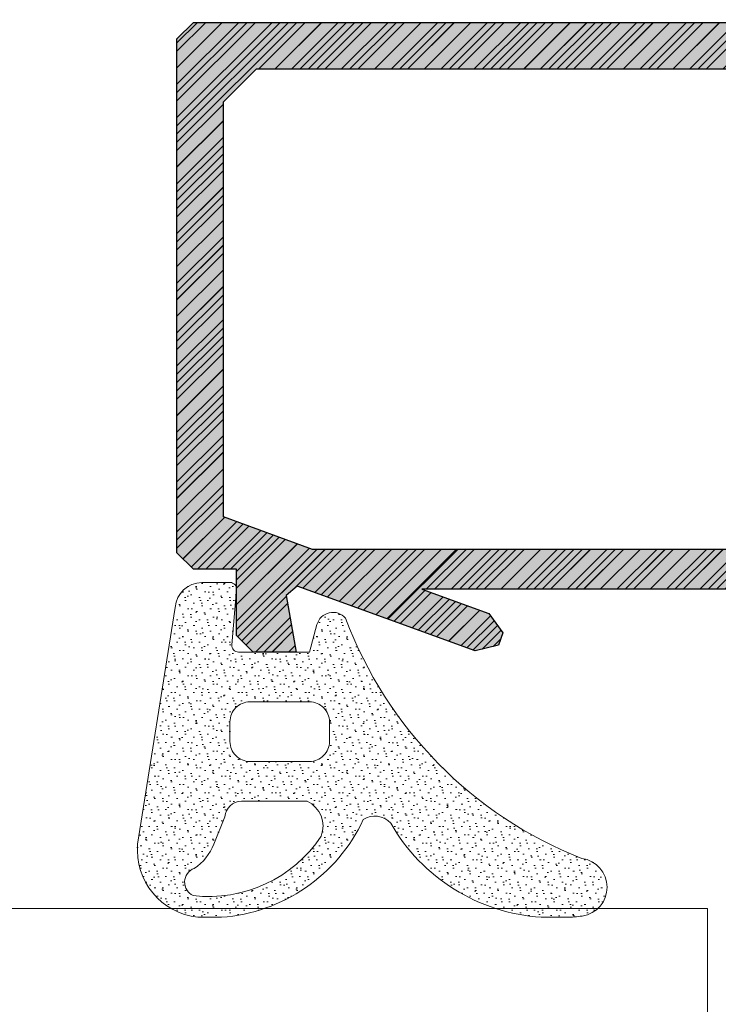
# Model space of a CAD drawing. Header units: inches. Extents: x 34737 to 291769, y 4926 to 74566.
# Tile 126 of 256: x 253806 to 253822, y 31131 to 31153. Entities that reach past the tile are written whole.
import ezdxf
from ezdxf import colors
from ezdxf.entities.mleader import LeaderData, LeaderLine
from ezdxf.math import Vec2, Vec3

# ---------------------------------------------------------------- set-up
doc = ezdxf.new("R2010")
doc.units = ezdxf.units.IN
doc.header["$LTSCALE"] = 300
doc.linetypes.add('ACAD_ISO02W100', pattern=[15, 12, -3])
for name, color, linetype, lineweight in [('!_A_03_ČIARKOVANÁ', 41, 'ACAD_ISO02W100', 13), ('_MB_kreskowanie_profile_0.09', 7, 'Continuous', 9), ('_MB_kreskowanie_profile_0.09 @ 1', 7, 'Continuous', 9), ('_MB_kreskowanie_profile_0.09 @ 1.5', 7, 'Continuous', 9), ('_MB_kreskowanie_profile_0.09 @ 10', 7, 'Continuous', 9), ('_MB_kreskowanie_profile_0.09 @ 100', 7, 'Continuous', 9), ('_MB_kreskowanie_profile_0.09 @ 2', 7, 'Continuous', 9), ('_MB_kreskowanie_profile_0.09 @ 2.5', 7, 'Continuous', 9), ('_MB_kreskowanie_profile_0.09 @ 20', 7, 'Continuous', 9), ('_MB_kreskowanie_profile_0.09 @ 25', 7, 'Continuous', 9), ('_MB_kreskowanie_profile_0.09 @ 4', 7, 'Continuous', 9), ('_MB_kreskowanie_profile_0.09 @ 5', 7, 'Continuous', 9), ('_MB_kreskowanie_profile_0.09 @ 50', 7, 'Continuous', 9), ('_MB_kreskowanie_profile_0.09 @ 8', 7, 'Continuous', 9), ('_MB_kreskowanie_uszczelki_0.09', 252, 'Continuous', 9), ('_MB_kreskowanie_uszczelki_0.09 @ 1', 252, 'Continuous', 9), ('_MB_kreskowanie_uszczelki_0.09 @ 1.5', 252, 'Continuous', 9), ('_MB_kreskowanie_uszczelki_0.09 @ 10', 252, 'Continuous', 9), ('_MB_kreskowanie_uszczelki_0.09 @ 100', 252, 'Continuous', 9), ('_MB_kreskowanie_uszczelki_0.09 @ 2', 252, 'Continuous', 9), ('_MB_kreskowanie_uszczelki_0.09 @ 2.5', 252, 'Continuous', 9), ('_MB_kreskowanie_uszczelki_0.09 @ 20', 252, 'Continuous', 9), ('_MB_kreskowanie_uszczelki_0.09 @ 25', 252, 'Continuous', 9), ('_MB_kreskowanie_uszczelki_0.09 @ 4', 252, 'Continuous', 9), ('_MB_kreskowanie_uszczelki_0.09 @ 5', 252, 'Continuous', 9), ('_MB_kreskowanie_uszczelki_0.09 @ 50', 252, 'Continuous', 9), ('_MB_kreskowanie_uszczelki_0.09 @ 8', 252, 'Continuous', 9), ('_MB_profile_0.25', 7, 'Continuous', 25), ('_MB_solid', 7, 'Continuous', 0), ('_MB_szklo_0.15', 142, 'Continuous', 15), ('_MB_uszczelki_0.15', 140, 'Continuous', 15)]:
    doc.layers.add(name, color=color, linetype=linetype, lineweight=lineweight)
doc.layers.add('_MB_pomocnicze_niedrukowane', color=220, linetype='Continuous', lineweight=0, plot=False)
doc.styles.add('_MB_Calibri_Light_2.5', font='calibril.ttf', dxfattribs={"height": 2.5})
pattern_1 = [(315, (0, 0), (0.505139, 0.16838), [0, -0.47625])]
pattern_2 = [(315, (0, 0), (2.5257, 0.8419), [0, -2.38125])]
pattern_3 = [(315, (0, 0), (1.26285, 0.42095), [0, -1.190625])]
pattern_4 = [(315, (0, 0), (5.0514, 1.6838), [0, -4.7625])]
pattern_5 = [(315, (0, 0), (12.6285, 4.2095), [0, -11.9062])]
pattern_6 = [(315, (0, 0), (25.257, 8.42), [0, -23.812])]
pattern_7 = [(315, (0, 0), (1.01028, 0.33676), [0, -0.9525])]
pattern_8 = [(315, (0, 0), (2.02056, 0.67352), [0, -1.905])]
pattern_9 = [(315, (0, 0), (6.3142, 2.1047), [0, -5.9531])]
pattern_10 = [(315, (0, 0), (0.3788546, 0.126285), [0, -0.3571875])]
pattern_11 = [(315, (0, 0), (0.631424, 0.210475), [0, -0.595312])]

# ---------------------------------------------------------------- blocks, each defined once
blk = doc.blocks.new('*U2274')
at = {"layer": '_MB_kreskowanie_uszczelki_0.09 @ 1'}
h = blk.add_hatch(dxfattribs=at)
h.set_pattern_fill('DOTS', color=256, scale=0.15, angle=315, style=0)
h.paths.add_polyline_path([(3.648, 1.351, 0.395486), (2.85, 2.1), (2, 2.1, 0.440011), (1.801, 1.883), (1.946, 0.217, -0.440011), (1.747, 0), (-0.4, 0), (-0.622, 0.829, 0.603504), (-1.485, 1.025, -0.212642), (-8.609, -6.226, 0.868673), (-8.622, -7.963, 0.028616), (-8.151, -8), (-7.387, -8, 0.250807), (-2.846, -5.163, -0.380275), (-2.018, -5.055, 0.271533), (2.257, -8), (2.969, -8, 0.407657), (4.786, -5.792)])
h.paths.add_polyline_path([(1.4, -3.3), (-0.4, -3.3, -0.414214), (-1, -2.7), (-1, -2.1, -0.414214), (-0.4, -1.5), (1.4, -1.5, -0.414214), (2, -2.1), (2, -2.7, -0.414214)], flags=16)
h.paths.add_polyline_path([(2.152, -4.968), (2.49, -5.791, 0.161261), (3.076, -6.525, -0.66952), (3.109, -7.347, -0.282507), (-0.75, -5.551, -0.391889), (-0.329, -4.5), (1.653, -4.5, -0.395486)], flags=16)
at = {"layer": '_MB_kreskowanie_uszczelki_0.09 @ 1.5'}
h = blk.add_hatch(dxfattribs=at)
h.set_pattern_fill('DOTS', color=256, scale=0.15, angle=315, style=0)
h.set_pattern_definition(pattern_10)
h.paths.add_polyline_path([(3.648, 1.351, 0.395486), (2.85, 2.1), (2, 2.1, 0.440011), (1.801, 1.883), (1.946, 0.217, -0.440011), (1.747, 0), (-0.4, 0), (-0.622, 0.829, 0.603504), (-1.485, 1.025, -0.212642), (-8.609, -6.226, 0.868673), (-8.622, -7.963, 0.028616), (-8.151, -8), (-7.387, -8, 0.250807), (-2.846, -5.163, -0.380275), (-2.018, -5.055, 0.271533), (2.257, -8), (2.969, -8, 0.407657), (4.786, -5.792)])
h.paths.add_polyline_path([(1.4, -3.3), (-0.4, -3.3, -0.414214), (-1, -2.7), (-1, -2.1, -0.414214), (-0.4, -1.5), (1.4, -1.5, -0.414214), (2, -2.1), (2, -2.7, -0.414214)], flags=16)
h.paths.add_polyline_path([(2.152, -4.968), (2.49, -5.791, 0.161261), (3.076, -6.525, -0.66952), (3.109, -7.347, -0.282507), (-0.75, -5.551, -0.391889), (-0.329, -4.5), (1.653, -4.5, -0.395486)], flags=16)
at = {"layer": '_MB_kreskowanie_uszczelki_0.09 @ 10'}
h = blk.add_hatch(dxfattribs=at)
h.set_pattern_fill('DOTS', color=256, scale=0.15, angle=315, style=0)
h.set_pattern_definition(pattern_2)
h.paths.add_polyline_path([(3.648, 1.351, 0.395486), (2.85, 2.1), (2, 2.1, 0.440011), (1.801, 1.883), (1.946, 0.217, -0.440011), (1.747, 0), (-0.4, 0), (-0.622, 0.829, 0.603504), (-1.485, 1.025, -0.212642), (-8.609, -6.226, 0.868673), (-8.622, -7.963, 0.028616), (-8.151, -8), (-7.387, -8, 0.250807), (-2.846, -5.163, -0.380275), (-2.018, -5.055, 0.271533), (2.257, -8), (2.969, -8, 0.407657), (4.786, -5.792)])
h.paths.add_polyline_path([(1.4, -3.3), (-0.4, -3.3, -0.414214), (-1, -2.7), (-1, -2.1, -0.414214), (-0.4, -1.5), (1.4, -1.5, -0.414214), (2, -2.1), (2, -2.7, -0.414214)], flags=16)
h.paths.add_polyline_path([(2.152, -4.968), (2.49, -5.791, 0.161261), (3.076, -6.525, -0.66952), (3.109, -7.347, -0.282507), (-0.75, -5.551, -0.391889), (-0.329, -4.5), (1.653, -4.5, -0.395486)], flags=16)
at = {"layer": '_MB_kreskowanie_uszczelki_0.09 @ 100'}
h = blk.add_hatch(dxfattribs=at)
h.set_pattern_fill('DOTS', color=256, scale=0.15, angle=315, style=0)
h.set_pattern_definition(pattern_6)
h.paths.add_polyline_path([(3.648, 1.351, 0.395486), (2.85, 2.1), (2, 2.1, 0.440011), (1.801, 1.883), (1.946, 0.217, -0.440011), (1.747, 0), (-0.4, 0), (-0.622, 0.829, 0.603504), (-1.485, 1.025, -0.212642), (-8.609, -6.226, 0.868673), (-8.622, -7.963, 0.028616), (-8.151, -8), (-7.387, -8, 0.250807), (-2.846, -5.163, -0.380275), (-2.018, -5.055, 0.271533), (2.257, -8), (2.969, -8, 0.407657), (4.786, -5.792)])
h.paths.add_polyline_path([(1.4, -3.3), (-0.4, -3.3, -0.414214), (-1, -2.7), (-1, -2.1, -0.414214), (-0.4, -1.5), (1.4, -1.5, -0.414214), (2, -2.1), (2, -2.7, -0.414214)], flags=16)
h.paths.add_polyline_path([(2.152, -4.968), (2.49, -5.791, 0.161261), (3.076, -6.525, -0.66952), (3.109, -7.347, -0.282507), (-0.75, -5.551, -0.391889), (-0.329, -4.5), (1.653, -4.5, -0.395486)], flags=16)
at = {"layer": '_MB_kreskowanie_uszczelki_0.09 @ 2'}
h = blk.add_hatch(dxfattribs=at)
h.set_pattern_fill('DOTS', color=256, scale=0.15, angle=315, style=0)
h.set_pattern_definition(pattern_1)
h.paths.add_polyline_path([(3.648, 1.351, 0.395486), (2.85, 2.1), (2, 2.1, 0.440011), (1.801, 1.883), (1.946, 0.217, -0.440011), (1.747, 0), (-0.4, 0), (-0.622, 0.829, 0.603504), (-1.485, 1.025, -0.212642), (-8.609, -6.226, 0.868673), (-8.622, -7.963, 0.028616), (-8.151, -8), (-7.387, -8, 0.250807), (-2.846, -5.163, -0.380275), (-2.018, -5.055, 0.271533), (2.257, -8), (2.969, -8, 0.407657), (4.786, -5.792)])
h.paths.add_polyline_path([(1.4, -3.3), (-0.4, -3.3, -0.414214), (-1, -2.7), (-1, -2.1, -0.414214), (-0.4, -1.5), (1.4, -1.5, -0.414214), (2, -2.1), (2, -2.7, -0.414214)], flags=16)
h.paths.add_polyline_path([(2.152, -4.968), (2.49, -5.791, 0.161261), (3.076, -6.525, -0.66952), (3.109, -7.347, -0.282507), (-0.75, -5.551, -0.391889), (-0.329, -4.5), (1.653, -4.5, -0.395486)], flags=16)
at = {"layer": '_MB_kreskowanie_uszczelki_0.09 @ 2.5'}
h = blk.add_hatch(dxfattribs=at)
h.set_pattern_fill('DOTS', color=256, scale=0.15, angle=315, style=0)
h.set_pattern_definition(pattern_11)
h.paths.add_polyline_path([(3.648, 1.351, 0.395486), (2.85, 2.1), (2, 2.1, 0.440011), (1.801, 1.883), (1.946, 0.217, -0.440011), (1.747, 0), (-0.4, 0), (-0.622, 0.829, 0.603504), (-1.485, 1.025, -0.212642), (-8.609, -6.226, 0.868673), (-8.622, -7.963, 0.028616), (-8.151, -8), (-7.387, -8, 0.250807), (-2.846, -5.163, -0.380275), (-2.018, -5.055, 0.271533), (2.257, -8), (2.969, -8, 0.407657), (4.786, -5.792)])
h.paths.add_polyline_path([(1.4, -3.3), (-0.4, -3.3, -0.414214), (-1, -2.7), (-1, -2.1, -0.414214), (-0.4, -1.5), (1.4, -1.5, -0.414214), (2, -2.1), (2, -2.7, -0.414214)], flags=16)
h.paths.add_polyline_path([(2.152, -4.968), (2.49, -5.791, 0.161261), (3.076, -6.525, -0.66952), (3.109, -7.347, -0.282507), (-0.75, -5.551, -0.391889), (-0.329, -4.5), (1.653, -4.5, -0.395486)], flags=16)
at = {"layer": '_MB_kreskowanie_uszczelki_0.09 @ 20'}
h = blk.add_hatch(dxfattribs=at)
h.set_pattern_fill('DOTS', color=256, scale=0.15, angle=315, style=0)
h.set_pattern_definition(pattern_4)
h.paths.add_polyline_path([(3.648, 1.351, 0.395486), (2.85, 2.1), (2, 2.1, 0.440011), (1.801, 1.883), (1.946, 0.217, -0.440011), (1.747, 0), (-0.4, 0), (-0.622, 0.829, 0.603504), (-1.485, 1.025, -0.212642), (-8.609, -6.226, 0.868673), (-8.622, -7.963, 0.028616), (-8.151, -8), (-7.387, -8, 0.250807), (-2.846, -5.163, -0.380275), (-2.018, -5.055, 0.271533), (2.257, -8), (2.969, -8, 0.407657), (4.786, -5.792)])
h.paths.add_polyline_path([(1.4, -3.3), (-0.4, -3.3, -0.414214), (-1, -2.7), (-1, -2.1, -0.414214), (-0.4, -1.5), (1.4, -1.5, -0.414214), (2, -2.1), (2, -2.7, -0.414214)], flags=16)
h.paths.add_polyline_path([(2.152, -4.968), (2.49, -5.791, 0.161261), (3.076, -6.525, -0.66952), (3.109, -7.347, -0.282507), (-0.75, -5.551, -0.391889), (-0.329, -4.5), (1.653, -4.5, -0.395486)], flags=16)
at = {"layer": '_MB_kreskowanie_uszczelki_0.09 @ 25'}
h = blk.add_hatch(dxfattribs=at)
h.set_pattern_fill('DOTS', color=256, scale=0.15, angle=315, style=0)
h.set_pattern_definition(pattern_9)
h.paths.add_polyline_path([(3.648, 1.351, 0.395486), (2.85, 2.1), (2, 2.1, 0.440011), (1.801, 1.883), (1.946, 0.217, -0.440011), (1.747, 0), (-0.4, 0), (-0.622, 0.829, 0.603504), (-1.485, 1.025, -0.212642), (-8.609, -6.226, 0.868673), (-8.622, -7.963, 0.028616), (-8.151, -8), (-7.387, -8, 0.250807), (-2.846, -5.163, -0.380275), (-2.018, -5.055, 0.271533), (2.257, -8), (2.969, -8, 0.407657), (4.786, -5.792)])
h.paths.add_polyline_path([(1.4, -3.3), (-0.4, -3.3, -0.414214), (-1, -2.7), (-1, -2.1, -0.414214), (-0.4, -1.5), (1.4, -1.5, -0.414214), (2, -2.1), (2, -2.7, -0.414214)], flags=16)
h.paths.add_polyline_path([(2.152, -4.968), (2.49, -5.791, 0.161261), (3.076, -6.525, -0.66952), (3.109, -7.347, -0.282507), (-0.75, -5.551, -0.391889), (-0.329, -4.5), (1.653, -4.5, -0.395486)], flags=16)
at = {"layer": '_MB_kreskowanie_uszczelki_0.09 @ 4'}
h = blk.add_hatch(dxfattribs=at)
h.set_pattern_fill('DOTS', color=256, scale=0.15, angle=315, style=0)
h.set_pattern_definition(pattern_7)
h.paths.add_polyline_path([(3.648, 1.351, 0.395486), (2.85, 2.1), (2, 2.1, 0.440011), (1.801, 1.883), (1.946, 0.217, -0.440011), (1.747, 0), (-0.4, 0), (-0.622, 0.829, 0.603504), (-1.485, 1.025, -0.212642), (-8.609, -6.226, 0.868673), (-8.622, -7.963, 0.028616), (-8.151, -8), (-7.387, -8, 0.250807), (-2.846, -5.163, -0.380275), (-2.018, -5.055, 0.271533), (2.257, -8), (2.969, -8, 0.407657), (4.786, -5.792)])
h.paths.add_polyline_path([(1.4, -3.3), (-0.4, -3.3, -0.414214), (-1, -2.7), (-1, -2.1, -0.414214), (-0.4, -1.5), (1.4, -1.5, -0.414214), (2, -2.1), (2, -2.7, -0.414214)], flags=16)
h.paths.add_polyline_path([(2.152, -4.968), (2.49, -5.791, 0.161261), (3.076, -6.525, -0.66952), (3.109, -7.347, -0.282507), (-0.75, -5.551, -0.391889), (-0.329, -4.5), (1.653, -4.5, -0.395486)], flags=16)
at = {"layer": '_MB_kreskowanie_uszczelki_0.09 @ 5'}
h = blk.add_hatch(dxfattribs=at)
h.set_pattern_fill('DOTS', color=256, scale=0.15, angle=315, style=0)
h.set_pattern_definition(pattern_3)
h.paths.add_polyline_path([(3.648, 1.351, 0.395486), (2.85, 2.1), (2, 2.1, 0.440011), (1.801, 1.883), (1.946, 0.217, -0.440011), (1.747, 0), (-0.4, 0), (-0.622, 0.829, 0.603504), (-1.485, 1.025, -0.212642), (-8.609, -6.226, 0.868673), (-8.622, -7.963, 0.028616), (-8.151, -8), (-7.387, -8, 0.250807), (-2.846, -5.163, -0.380275), (-2.018, -5.055, 0.271533), (2.257, -8), (2.969, -8, 0.407657), (4.786, -5.792)])
h.paths.add_polyline_path([(1.4, -3.3), (-0.4, -3.3, -0.414214), (-1, -2.7), (-1, -2.1, -0.414214), (-0.4, -1.5), (1.4, -1.5, -0.414214), (2, -2.1), (2, -2.7, -0.414214)], flags=16)
h.paths.add_polyline_path([(2.152, -4.968), (2.49, -5.791, 0.161261), (3.076, -6.525, -0.66952), (3.109, -7.347, -0.282507), (-0.75, -5.551, -0.391889), (-0.329, -4.5), (1.653, -4.5, -0.395486)], flags=16)
at = {"layer": '_MB_kreskowanie_uszczelki_0.09 @ 50'}
h = blk.add_hatch(dxfattribs=at)
h.set_pattern_fill('DOTS', color=256, scale=0.15, angle=315, style=0)
h.set_pattern_definition(pattern_5)
h.paths.add_polyline_path([(3.648, 1.351, 0.395486), (2.85, 2.1), (2, 2.1, 0.440011), (1.801, 1.883), (1.946, 0.217, -0.440011), (1.747, 0), (-0.4, 0), (-0.622, 0.829, 0.603504), (-1.485, 1.025, -0.212642), (-8.609, -6.226, 0.868673), (-8.622, -7.963, 0.028616), (-8.151, -8), (-7.387, -8, 0.250807), (-2.846, -5.163, -0.380275), (-2.018, -5.055, 0.271533), (2.257, -8), (2.969, -8, 0.407657), (4.786, -5.792)])
h.paths.add_polyline_path([(1.4, -3.3), (-0.4, -3.3, -0.414214), (-1, -2.7), (-1, -2.1, -0.414214), (-0.4, -1.5), (1.4, -1.5, -0.414214), (2, -2.1), (2, -2.7, -0.414214)], flags=16)
h.paths.add_polyline_path([(2.152, -4.968), (2.49, -5.791, 0.161261), (3.076, -6.525, -0.66952), (3.109, -7.347, -0.282507), (-0.75, -5.551, -0.391889), (-0.329, -4.5), (1.653, -4.5, -0.395486)], flags=16)
at = {"layer": '_MB_kreskowanie_uszczelki_0.09 @ 8'}
h = blk.add_hatch(dxfattribs=at)
h.set_pattern_fill('DOTS', color=256, scale=0.15, angle=315, style=0)
h.set_pattern_definition(pattern_8)
h.paths.add_polyline_path([(3.648, 1.351, 0.395486), (2.85, 2.1), (2, 2.1, 0.440011), (1.801, 1.883), (1.946, 0.217, -0.440011), (1.747, 0), (-0.4, 0), (-0.622, 0.829, 0.603504), (-1.485, 1.025, -0.212642), (-8.609, -6.226, 0.868673), (-8.622, -7.963, 0.028616), (-8.151, -8), (-7.387, -8, 0.250807), (-2.846, -5.163, -0.380275), (-2.018, -5.055, 0.271533), (2.257, -8), (2.969, -8, 0.407657), (4.786, -5.792)])
h.paths.add_polyline_path([(1.4, -3.3), (-0.4, -3.3, -0.414214), (-1, -2.7), (-1, -2.1, -0.414214), (-0.4, -1.5), (1.4, -1.5, -0.414214), (2, -2.1), (2, -2.7, -0.414214)], flags=16)
h.paths.add_polyline_path([(2.152, -4.968), (2.49, -5.791, 0.161261), (3.076, -6.525, -0.66952), (3.109, -7.347, -0.282507), (-0.75, -5.551, -0.391889), (-0.329, -4.5), (1.653, -4.5, -0.395486)], flags=16)
blk = doc.blocks.new('-120542_8mm')
at = {"layer": '_MB_uszczelki_0.15'}
blk.add_lwpolyline([(1.747, 0), (-0.4, 0), (-0.622, 0.829, 0.603504), (-1.485, 1.025, -0.212642), (-8.609, -6.226, 0.868673), (-8.622, -7.963, 0.028616), (-8.151, -8), (-7.387, -8, 0.250807), (-2.846, -5.163), (-2.846, -5.163), (-2.846, -5.163, -0.380275), (-2.018, -5.055, 0.271533), (2.257, -8), (2.969, -8, 0.407657), (4.786, -5.792), (3.648, 1.351, 0.395486), (2.85, 2.1), (2, 2.1, 0.440011), (1.801, 1.883), (1.946, 0.217, -0.440011), (1.747, 0)], format="xyb", dxfattribs=at)
for points in [[(-1, -2.1, -0.414214), (-0.4, -1.5), (1.4, -1.5, -0.414214), (2, -2.1), (2, -2.7, -0.414214), (1.4, -3.3), (-0.4, -3.3, -0.414214), (-1, -2.7)], [(-0.75, -5.551, -0.391889), (-0.329, -4.5), (1.653, -4.5, -0.395486), (2.152, -4.968), (2.49, -5.791, 0.161261), (3.076, -6.525, -0.66952), (3.109, -7.347, -0.282507)]]:
    blk.add_lwpolyline(points, format="xyb", close=True, dxfattribs=at)
at = {"layer": '_MB_kreskowanie_uszczelki_0.09', "color": 4, "linetype": 'Continuous'}
blk.add_blockref('*U2274', (0, 0), dxfattribs=at)
blk = doc.blocks.new('*U320')
blk.add_blockref('-120542_8mm', (0, 0))
blk = doc.blocks.new('_None')
blk = doc.blocks.new('*U2340')
at = {"layer": '_MB_kreskowanie_profile_0.09 @ 1'}
h = blk.add_hatch(dxfattribs=at)
h.set_pattern_fill('JIS_WOOD', color=256, scale=0.5)
h.paths.add_polyline_path([(17.1, 14.617), (17.836, 12.595), (18.417, 12.168), (18.793, 12.305), (18.964, 13.005), (17.011, 18.37), (17.29, 18.702), (19, 18.4), (19, 19.7), (18.5, 20.2), (16.5, 20.2), (16.5, 21.5), (16, 22), (0.5, 22), (0, 21.5), (0, 0), (1.2, 0), (1.2, 0.3), (1.4, 0.5), (3.9, 0.5), (4.1, 0.3), (4.1, -2.2), (3.85, -2.2), (3.85, -2.44), (4, -3), (5, -3), (5.3, -2.7), (5.3, -1.5), (5.8, -1), (13.815, -1), (14.313, -1.45, 0.251381), (15.633, -3.411), (15.9, -3.853), (15.9, -4), (16.4, -4.5), (16.6, -4.5), (17.098, -4.046), (17.463, -3.61), (17.89, -3.45), (18.108, -3.4), (18.6, -3.4), (19.1, -2.9), (19.1, -2.4), (18.9, -2.2), (17.683, -2.2), (17.592, -2.231, -1.47507), (16.934, 0.093), (17.1, 0.242)])
h.paths.add_polyline_path([(15.633, 1.011, 0.121296), (14.74, 0.217), (14.328, 0), (5.8, 0), (5.3, 0.5), (5.3, 0.797), (4.397, 1.7), (1.9, 1.7), (1.4, 2.2), (1.4, 19.6), (2.4, 20.6), (14.923, 20.6), (15.9, 17.914), (15.9, 1.453)], flags=16)
at = {"layer": '_MB_kreskowanie_profile_0.09 @ 1.5'}
h = blk.add_hatch(dxfattribs=at)
h.set_pattern_fill('JIS_WOOD', color=256, scale=0.5)
h.set_pattern_definition([(45, (0, 0), (-0.375, 0.375), [])])
h.paths.add_polyline_path([(17.1, 14.617), (17.836, 12.595), (18.417, 12.168), (18.793, 12.305), (18.964, 13.005), (17.011, 18.37), (17.29, 18.702), (19, 18.4), (19, 19.7), (18.5, 20.2), (16.5, 20.2), (16.5, 21.5), (16, 22), (0.5, 22), (0, 21.5), (0, 0), (1.2, 0), (1.2, 0.3), (1.4, 0.5), (3.9, 0.5), (4.1, 0.3), (4.1, -2.2), (3.85, -2.2), (3.85, -2.44), (4, -3), (5, -3), (5.3, -2.7), (5.3, -1.5), (5.8, -1), (13.815, -1), (14.313, -1.45, 0.251381), (15.633, -3.411), (15.9, -3.853), (15.9, -4), (16.4, -4.5), (16.6, -4.5), (17.098, -4.046), (17.463, -3.61), (17.89, -3.45), (18.108, -3.4), (18.6, -3.4), (19.1, -2.9), (19.1, -2.4), (18.9, -2.2), (17.683, -2.2), (17.592, -2.231, -1.47507), (16.934, 0.093), (17.1, 0.242)])
h.paths.add_polyline_path([(15.633, 1.011, 0.121296), (14.74, 0.217), (14.328, 0), (5.8, 0), (5.3, 0.5), (5.3, 0.797), (4.397, 1.7), (1.9, 1.7), (1.4, 2.2), (1.4, 19.6), (2.4, 20.6), (14.923, 20.6), (15.9, 17.914), (15.9, 1.453)], flags=16)
at = {"layer": '_MB_kreskowanie_profile_0.09 @ 10'}
h = blk.add_hatch(dxfattribs=at)
h.set_pattern_fill('JIS_WOOD', color=256, scale=0.5)
h.set_pattern_definition([(45, (0, 0), (-2.5, 2.5), [])])
h.paths.add_polyline_path([(17.1, 14.617), (17.836, 12.595), (18.417, 12.168), (18.793, 12.305), (18.964, 13.005), (17.011, 18.37), (17.29, 18.702), (19, 18.4), (19, 19.7), (18.5, 20.2), (16.5, 20.2), (16.5, 21.5), (16, 22), (0.5, 22), (0, 21.5), (0, 0), (1.2, 0), (1.2, 0.3), (1.4, 0.5), (3.9, 0.5), (4.1, 0.3), (4.1, -2.2), (3.85, -2.2), (3.85, -2.44), (4, -3), (5, -3), (5.3, -2.7), (5.3, -1.5), (5.8, -1), (13.815, -1), (14.313, -1.45, 0.251381), (15.633, -3.411), (15.9, -3.853), (15.9, -4), (16.4, -4.5), (16.6, -4.5), (17.098, -4.046), (17.463, -3.61), (17.89, -3.45), (18.108, -3.4), (18.6, -3.4), (19.1, -2.9), (19.1, -2.4), (18.9, -2.2), (17.683, -2.2), (17.592, -2.231, -1.47507), (16.934, 0.093), (17.1, 0.242)])
h.paths.add_polyline_path([(15.633, 1.011, 0.121296), (14.74, 0.217), (14.328, 0), (5.8, 0), (5.3, 0.5), (5.3, 0.797), (4.397, 1.7), (1.9, 1.7), (1.4, 2.2), (1.4, 19.6), (2.4, 20.6), (14.923, 20.6), (15.9, 17.914), (15.9, 1.453)], flags=16)
at = {"layer": '_MB_kreskowanie_profile_0.09 @ 100'}
h = blk.add_hatch(dxfattribs=at)
h.set_pattern_fill('JIS_WOOD', color=256, scale=0.5)
h.set_pattern_definition([(45, (0, 0), (-25, 25), [])])
h.paths.add_polyline_path([(17.1, 14.617), (17.836, 12.595), (18.417, 12.168), (18.793, 12.305), (18.964, 13.005), (17.011, 18.37), (17.29, 18.702), (19, 18.4), (19, 19.7), (18.5, 20.2), (16.5, 20.2), (16.5, 21.5), (16, 22), (0.5, 22), (0, 21.5), (0, 0), (1.2, 0), (1.2, 0.3), (1.4, 0.5), (3.9, 0.5), (4.1, 0.3), (4.1, -2.2), (3.85, -2.2), (3.85, -2.44), (4, -3), (5, -3), (5.3, -2.7), (5.3, -1.5), (5.8, -1), (13.815, -1), (14.313, -1.45, 0.251381), (15.633, -3.411), (15.9, -3.853), (15.9, -4), (16.4, -4.5), (16.6, -4.5), (17.098, -4.046), (17.463, -3.61), (17.89, -3.45), (18.108, -3.4), (18.6, -3.4), (19.1, -2.9), (19.1, -2.4), (18.9, -2.2), (17.683, -2.2), (17.592, -2.231, -1.47507), (16.934, 0.093), (17.1, 0.242)])
h.paths.add_polyline_path([(15.633, 1.011, 0.121296), (14.74, 0.217), (14.328, 0), (5.8, 0), (5.3, 0.5), (5.3, 0.797), (4.397, 1.7), (1.9, 1.7), (1.4, 2.2), (1.4, 19.6), (2.4, 20.6), (14.923, 20.6), (15.9, 17.914), (15.9, 1.453)], flags=16)
at = {"layer": '_MB_kreskowanie_profile_0.09 @ 2'}
h = blk.add_hatch(dxfattribs=at)
h.set_pattern_fill('JIS_WOOD', color=256, scale=0.5)
h.set_pattern_definition([(45, (0, 0), (-0.5, 0.5), [])])
h.paths.add_polyline_path([(17.1, 14.617), (17.836, 12.595), (18.417, 12.168), (18.793, 12.305), (18.964, 13.005), (17.011, 18.37), (17.29, 18.702), (19, 18.4), (19, 19.7), (18.5, 20.2), (16.5, 20.2), (16.5, 21.5), (16, 22), (0.5, 22), (0, 21.5), (0, 0), (1.2, 0), (1.2, 0.3), (1.4, 0.5), (3.9, 0.5), (4.1, 0.3), (4.1, -2.2), (3.85, -2.2), (3.85, -2.44), (4, -3), (5, -3), (5.3, -2.7), (5.3, -1.5), (5.8, -1), (13.815, -1), (14.313, -1.45, 0.251381), (15.633, -3.411), (15.9, -3.853), (15.9, -4), (16.4, -4.5), (16.6, -4.5), (17.098, -4.046), (17.463, -3.61), (17.89, -3.45), (18.108, -3.4), (18.6, -3.4), (19.1, -2.9), (19.1, -2.4), (18.9, -2.2), (17.683, -2.2), (17.592, -2.231, -1.47507), (16.934, 0.093), (17.1, 0.242)])
h.paths.add_polyline_path([(15.633, 1.011, 0.121296), (14.74, 0.217), (14.328, 0), (5.8, 0), (5.3, 0.5), (5.3, 0.797), (4.397, 1.7), (1.9, 1.7), (1.4, 2.2), (1.4, 19.6), (2.4, 20.6), (14.923, 20.6), (15.9, 17.914), (15.9, 1.453)], flags=16)
at = {"layer": '_MB_kreskowanie_profile_0.09 @ 2.5'}
h = blk.add_hatch(dxfattribs=at)
h.set_pattern_fill('JIS_WOOD', color=256, scale=0.5)
h.set_pattern_definition([(45, (0, 0), (-0.625, 0.625), [])])
h.paths.add_polyline_path([(17.1, 14.617), (17.836, 12.595), (18.417, 12.168), (18.793, 12.305), (18.964, 13.005), (17.011, 18.37), (17.29, 18.702), (19, 18.4), (19, 19.7), (18.5, 20.2), (16.5, 20.2), (16.5, 21.5), (16, 22), (0.5, 22), (0, 21.5), (0, 0), (1.2, 0), (1.2, 0.3), (1.4, 0.5), (3.9, 0.5), (4.1, 0.3), (4.1, -2.2), (3.85, -2.2), (3.85, -2.44), (4, -3), (5, -3), (5.3, -2.7), (5.3, -1.5), (5.8, -1), (13.815, -1), (14.313, -1.45, 0.251381), (15.633, -3.411), (15.9, -3.853), (15.9, -4), (16.4, -4.5), (16.6, -4.5), (17.098, -4.046), (17.463, -3.61), (17.89, -3.45), (18.108, -3.4), (18.6, -3.4), (19.1, -2.9), (19.1, -2.4), (18.9, -2.2), (17.683, -2.2), (17.592, -2.231, -1.47507), (16.934, 0.093), (17.1, 0.242)])
h.paths.add_polyline_path([(15.633, 1.011, 0.121296), (14.74, 0.217), (14.328, 0), (5.8, 0), (5.3, 0.5), (5.3, 0.797), (4.397, 1.7), (1.9, 1.7), (1.4, 2.2), (1.4, 19.6), (2.4, 20.6), (14.923, 20.6), (15.9, 17.914), (15.9, 1.453)], flags=16)
at = {"layer": '_MB_kreskowanie_profile_0.09 @ 20'}
h = blk.add_hatch(dxfattribs=at)
h.set_pattern_fill('JIS_WOOD', color=256, scale=0.5)
h.set_pattern_definition([(45, (0, 0), (-5, 5), [])])
h.paths.add_polyline_path([(17.1, 14.617), (17.836, 12.595), (18.417, 12.168), (18.793, 12.305), (18.964, 13.005), (17.011, 18.37), (17.29, 18.702), (19, 18.4), (19, 19.7), (18.5, 20.2), (16.5, 20.2), (16.5, 21.5), (16, 22), (0.5, 22), (0, 21.5), (0, 0), (1.2, 0), (1.2, 0.3), (1.4, 0.5), (3.9, 0.5), (4.1, 0.3), (4.1, -2.2), (3.85, -2.2), (3.85, -2.44), (4, -3), (5, -3), (5.3, -2.7), (5.3, -1.5), (5.8, -1), (13.815, -1), (14.313, -1.45, 0.251381), (15.633, -3.411), (15.9, -3.853), (15.9, -4), (16.4, -4.5), (16.6, -4.5), (17.098, -4.046), (17.463, -3.61), (17.89, -3.45), (18.108, -3.4), (18.6, -3.4), (19.1, -2.9), (19.1, -2.4), (18.9, -2.2), (17.683, -2.2), (17.592, -2.231, -1.47507), (16.934, 0.093), (17.1, 0.242)])
h.paths.add_polyline_path([(15.633, 1.011, 0.121296), (14.74, 0.217), (14.328, 0), (5.8, 0), (5.3, 0.5), (5.3, 0.797), (4.397, 1.7), (1.9, 1.7), (1.4, 2.2), (1.4, 19.6), (2.4, 20.6), (14.923, 20.6), (15.9, 17.914), (15.9, 1.453)], flags=16)
at = {"layer": '_MB_kreskowanie_profile_0.09 @ 25'}
h = blk.add_hatch(dxfattribs=at)
h.set_pattern_fill('JIS_WOOD', color=256, scale=0.5)
h.set_pattern_definition([(45, (0, 0), (-6.25, 6.25), [])])
h.paths.add_polyline_path([(17.1, 14.617), (17.836, 12.595), (18.417, 12.168), (18.793, 12.305), (18.964, 13.005), (17.011, 18.37), (17.29, 18.702), (19, 18.4), (19, 19.7), (18.5, 20.2), (16.5, 20.2), (16.5, 21.5), (16, 22), (0.5, 22), (0, 21.5), (0, 0), (1.2, 0), (1.2, 0.3), (1.4, 0.5), (3.9, 0.5), (4.1, 0.3), (4.1, -2.2), (3.85, -2.2), (3.85, -2.44), (4, -3), (5, -3), (5.3, -2.7), (5.3, -1.5), (5.8, -1), (13.815, -1), (14.313, -1.45, 0.251381), (15.633, -3.411), (15.9, -3.853), (15.9, -4), (16.4, -4.5), (16.6, -4.5), (17.098, -4.046), (17.463, -3.61), (17.89, -3.45), (18.108, -3.4), (18.6, -3.4), (19.1, -2.9), (19.1, -2.4), (18.9, -2.2), (17.683, -2.2), (17.592, -2.231, -1.47507), (16.934, 0.093), (17.1, 0.242)])
h.paths.add_polyline_path([(15.633, 1.011, 0.121296), (14.74, 0.217), (14.328, 0), (5.8, 0), (5.3, 0.5), (5.3, 0.797), (4.397, 1.7), (1.9, 1.7), (1.4, 2.2), (1.4, 19.6), (2.4, 20.6), (14.923, 20.6), (15.9, 17.914), (15.9, 1.453)], flags=16)
at = {"layer": '_MB_kreskowanie_profile_0.09 @ 4'}
h = blk.add_hatch(dxfattribs=at)
h.set_pattern_fill('JIS_WOOD', color=256, scale=0.5)
h.set_pattern_definition([(45, (0, 0), (-1, 1), [])])
h.paths.add_polyline_path([(17.1, 14.617), (17.836, 12.595), (18.417, 12.168), (18.793, 12.305), (18.964, 13.005), (17.011, 18.37), (17.29, 18.702), (19, 18.4), (19, 19.7), (18.5, 20.2), (16.5, 20.2), (16.5, 21.5), (16, 22), (0.5, 22), (0, 21.5), (0, 0), (1.2, 0), (1.2, 0.3), (1.4, 0.5), (3.9, 0.5), (4.1, 0.3), (4.1, -2.2), (3.85, -2.2), (3.85, -2.44), (4, -3), (5, -3), (5.3, -2.7), (5.3, -1.5), (5.8, -1), (13.815, -1), (14.313, -1.45, 0.251381), (15.633, -3.411), (15.9, -3.853), (15.9, -4), (16.4, -4.5), (16.6, -4.5), (17.098, -4.046), (17.463, -3.61), (17.89, -3.45), (18.108, -3.4), (18.6, -3.4), (19.1, -2.9), (19.1, -2.4), (18.9, -2.2), (17.683, -2.2), (17.592, -2.231, -1.47507), (16.934, 0.093), (17.1, 0.242)])
h.paths.add_polyline_path([(15.633, 1.011, 0.121296), (14.74, 0.217), (14.328, 0), (5.8, 0), (5.3, 0.5), (5.3, 0.797), (4.397, 1.7), (1.9, 1.7), (1.4, 2.2), (1.4, 19.6), (2.4, 20.6), (14.923, 20.6), (15.9, 17.914), (15.9, 1.453)], flags=16)
at = {"layer": '_MB_kreskowanie_profile_0.09 @ 5'}
h = blk.add_hatch(dxfattribs=at)
h.set_pattern_fill('JIS_WOOD', color=256, scale=0.5)
h.set_pattern_definition([(45, (0, 0), (-1.25, 1.25), [])])
h.paths.add_polyline_path([(17.1, 14.617), (17.836, 12.595), (18.417, 12.168), (18.793, 12.305), (18.964, 13.005), (17.011, 18.37), (17.29, 18.702), (19, 18.4), (19, 19.7), (18.5, 20.2), (16.5, 20.2), (16.5, 21.5), (16, 22), (0.5, 22), (0, 21.5), (0, 0), (1.2, 0), (1.2, 0.3), (1.4, 0.5), (3.9, 0.5), (4.1, 0.3), (4.1, -2.2), (3.85, -2.2), (3.85, -2.44), (4, -3), (5, -3), (5.3, -2.7), (5.3, -1.5), (5.8, -1), (13.815, -1), (14.313, -1.45, 0.251381), (15.633, -3.411), (15.9, -3.853), (15.9, -4), (16.4, -4.5), (16.6, -4.5), (17.098, -4.046), (17.463, -3.61), (17.89, -3.45), (18.108, -3.4), (18.6, -3.4), (19.1, -2.9), (19.1, -2.4), (18.9, -2.2), (17.683, -2.2), (17.592, -2.231, -1.47507), (16.934, 0.093), (17.1, 0.242)])
h.paths.add_polyline_path([(15.633, 1.011, 0.121296), (14.74, 0.217), (14.328, 0), (5.8, 0), (5.3, 0.5), (5.3, 0.797), (4.397, 1.7), (1.9, 1.7), (1.4, 2.2), (1.4, 19.6), (2.4, 20.6), (14.923, 20.6), (15.9, 17.914), (15.9, 1.453)], flags=16)
at = {"layer": '_MB_kreskowanie_profile_0.09 @ 50'}
h = blk.add_hatch(dxfattribs=at)
h.set_pattern_fill('JIS_WOOD', color=256, scale=0.5)
h.set_pattern_definition([(45, (0, 0), (-12.5, 12.5), [])])
h.paths.add_polyline_path([(17.1, 14.617), (17.836, 12.595), (18.417, 12.168), (18.793, 12.305), (18.964, 13.005), (17.011, 18.37), (17.29, 18.702), (19, 18.4), (19, 19.7), (18.5, 20.2), (16.5, 20.2), (16.5, 21.5), (16, 22), (0.5, 22), (0, 21.5), (0, 0), (1.2, 0), (1.2, 0.3), (1.4, 0.5), (3.9, 0.5), (4.1, 0.3), (4.1, -2.2), (3.85, -2.2), (3.85, -2.44), (4, -3), (5, -3), (5.3, -2.7), (5.3, -1.5), (5.8, -1), (13.815, -1), (14.313, -1.45, 0.251381), (15.633, -3.411), (15.9, -3.853), (15.9, -4), (16.4, -4.5), (16.6, -4.5), (17.098, -4.046), (17.463, -3.61), (17.89, -3.45), (18.108, -3.4), (18.6, -3.4), (19.1, -2.9), (19.1, -2.4), (18.9, -2.2), (17.683, -2.2), (17.592, -2.231, -1.47507), (16.934, 0.093), (17.1, 0.242)])
h.paths.add_polyline_path([(15.633, 1.011, 0.121296), (14.74, 0.217), (14.328, 0), (5.8, 0), (5.3, 0.5), (5.3, 0.797), (4.397, 1.7), (1.9, 1.7), (1.4, 2.2), (1.4, 19.6), (2.4, 20.6), (14.923, 20.6), (15.9, 17.914), (15.9, 1.453)], flags=16)
at = {"layer": '_MB_kreskowanie_profile_0.09 @ 8'}
h = blk.add_hatch(dxfattribs=at)
h.set_pattern_fill('JIS_WOOD', color=256, scale=0.5)
h.set_pattern_definition([(45, (0, 0), (-2, 2), [])])
h.paths.add_polyline_path([(17.1, 14.617), (17.836, 12.595), (18.417, 12.168), (18.793, 12.305), (18.964, 13.005), (17.011, 18.37), (17.29, 18.702), (19, 18.4), (19, 19.7), (18.5, 20.2), (16.5, 20.2), (16.5, 21.5), (16, 22), (0.5, 22), (0, 21.5), (0, 0), (1.2, 0), (1.2, 0.3), (1.4, 0.5), (3.9, 0.5), (4.1, 0.3), (4.1, -2.2), (3.85, -2.2), (3.85, -2.44), (4, -3), (5, -3), (5.3, -2.7), (5.3, -1.5), (5.8, -1), (13.815, -1), (14.313, -1.45, 0.251381), (15.633, -3.411), (15.9, -3.853), (15.9, -4), (16.4, -4.5), (16.6, -4.5), (17.098, -4.046), (17.463, -3.61), (17.89, -3.45), (18.108, -3.4), (18.6, -3.4), (19.1, -2.9), (19.1, -2.4), (18.9, -2.2), (17.683, -2.2), (17.592, -2.231, -1.47507), (16.934, 0.093), (17.1, 0.242)])
h.paths.add_polyline_path([(15.633, 1.011, 0.121296), (14.74, 0.217), (14.328, 0), (5.8, 0), (5.3, 0.5), (5.3, 0.797), (4.397, 1.7), (1.9, 1.7), (1.4, 2.2), (1.4, 19.6), (2.4, 20.6), (14.923, 20.6), (15.9, 17.914), (15.9, 1.453)], flags=16)
blk = doc.blocks.new('*U2341')
at = {"layer": '_MB_kreskowanie_uszczelki_0.09 @ 1'}
h = blk.add_hatch(dxfattribs=at)
h.set_pattern_fill('DOTS', color=256, scale=0.15, angle=315, style=0)
h.paths.add_polyline_path([(18.187, -0.804, 0.56123), (17.1, 0.242), (16.934, 0.093, 1.47507), (17.592, -2.231, -0.02766), (18, -2), (18, -1.5)])
at = {"layer": '_MB_kreskowanie_uszczelki_0.09 @ 1.5'}
h = blk.add_hatch(dxfattribs=at)
h.set_pattern_fill('DOTS', color=256, scale=0.15, angle=315, style=0)
h.set_pattern_definition(pattern_10)
h.paths.add_polyline_path([(18.187, -0.804, 0.56123), (17.1, 0.242), (16.934, 0.093, 1.47507), (17.592, -2.231, -0.02766), (18, -2), (18, -1.5)])
at = {"layer": '_MB_kreskowanie_uszczelki_0.09 @ 10'}
h = blk.add_hatch(dxfattribs=at)
h.set_pattern_fill('DOTS', color=256, scale=0.15, angle=315, style=0)
h.set_pattern_definition(pattern_2)
h.paths.add_polyline_path([(18.187, -0.804, 0.56123), (17.1, 0.242), (16.934, 0.093, 1.47507), (17.592, -2.231, -0.02766), (18, -2), (18, -1.5)])
at = {"layer": '_MB_kreskowanie_uszczelki_0.09 @ 100'}
h = blk.add_hatch(dxfattribs=at)
h.set_pattern_fill('DOTS', color=256, scale=0.15, angle=315, style=0)
h.set_pattern_definition(pattern_6)
h.paths.add_polyline_path([(18.187, -0.804, 0.56123), (17.1, 0.242), (16.934, 0.093, 1.47507), (17.592, -2.231, -0.02766), (18, -2), (18, -1.5)])
at = {"layer": '_MB_kreskowanie_uszczelki_0.09 @ 2'}
h = blk.add_hatch(dxfattribs=at)
h.set_pattern_fill('DOTS', color=256, scale=0.15, angle=315, style=0)
h.set_pattern_definition(pattern_1)
h.paths.add_polyline_path([(18.187, -0.804, 0.56123), (17.1, 0.242), (16.934, 0.093, 1.47507), (17.592, -2.231, -0.02766), (18, -2), (18, -1.5)])
at = {"layer": '_MB_kreskowanie_uszczelki_0.09 @ 2.5'}
h = blk.add_hatch(dxfattribs=at)
h.set_pattern_fill('DOTS', color=256, scale=0.15, angle=315, style=0)
h.set_pattern_definition(pattern_11)
h.paths.add_polyline_path([(18.187, -0.804, 0.56123), (17.1, 0.242), (16.934, 0.093, 1.47507), (17.592, -2.231, -0.02766), (18, -2), (18, -1.5)])
at = {"layer": '_MB_kreskowanie_uszczelki_0.09 @ 20'}
h = blk.add_hatch(dxfattribs=at)
h.set_pattern_fill('DOTS', color=256, scale=0.15, angle=315, style=0)
h.set_pattern_definition(pattern_4)
h.paths.add_polyline_path([(18.187, -0.804, 0.56123), (17.1, 0.242), (16.934, 0.093, 1.47507), (17.592, -2.231, -0.02766), (18, -2), (18, -1.5)])
at = {"layer": '_MB_kreskowanie_uszczelki_0.09 @ 25'}
h = blk.add_hatch(dxfattribs=at)
h.set_pattern_fill('DOTS', color=256, scale=0.15, angle=315, style=0)
h.set_pattern_definition(pattern_9)
h.paths.add_polyline_path([(18.187, -0.804, 0.56123), (17.1, 0.242), (16.934, 0.093, 1.47507), (17.592, -2.231, -0.02766), (18, -2), (18, -1.5)])
at = {"layer": '_MB_kreskowanie_uszczelki_0.09 @ 4'}
h = blk.add_hatch(dxfattribs=at)
h.set_pattern_fill('DOTS', color=256, scale=0.15, angle=315, style=0)
h.set_pattern_definition(pattern_7)
h.paths.add_polyline_path([(18.187, -0.804, 0.56123), (17.1, 0.242), (16.934, 0.093, 1.47507), (17.592, -2.231, -0.02766), (18, -2), (18, -1.5)])
at = {"layer": '_MB_kreskowanie_uszczelki_0.09 @ 5'}
h = blk.add_hatch(dxfattribs=at)
h.set_pattern_fill('DOTS', color=256, scale=0.15, angle=315, style=0)
h.set_pattern_definition(pattern_3)
h.paths.add_polyline_path([(18.187, -0.804, 0.56123), (17.1, 0.242), (16.934, 0.093, 1.47507), (17.592, -2.231, -0.02766), (18, -2), (18, -1.5)])
at = {"layer": '_MB_kreskowanie_uszczelki_0.09 @ 50'}
h = blk.add_hatch(dxfattribs=at)
h.set_pattern_fill('DOTS', color=256, scale=0.15, angle=315, style=0)
h.set_pattern_definition(pattern_5)
h.paths.add_polyline_path([(18.187, -0.804, 0.56123), (17.1, 0.242), (16.934, 0.093, 1.47507), (17.592, -2.231, -0.02766), (18, -2), (18, -1.5)])
at = {"layer": '_MB_kreskowanie_uszczelki_0.09 @ 8'}
h = blk.add_hatch(dxfattribs=at)
h.set_pattern_fill('DOTS', color=256, scale=0.15, angle=315, style=0)
h.set_pattern_definition(pattern_8)
h.paths.add_polyline_path([(18.187, -0.804, 0.56123), (17.1, 0.242), (16.934, 0.093, 1.47507), (17.592, -2.231, -0.02766), (18, -2), (18, -1.5)])
blk = doc.blocks.new('-K431622X')
at = {"layer": '_MB_solid'}
h = blk.add_hatch(color=256, dxfattribs=at)
h.dxf.hatch_style = 1
h.paths.add_polyline_path([(17.1, 14.617), (17.836, 12.595), (18.417, 12.168), (18.793, 12.305), (18.964, 13.005), (17.011, 18.37), (17.29, 18.702), (19, 18.4), (19, 19.7), (18.5, 20.2), (16.5, 20.2), (16.5, 21.5), (16, 22), (0.5, 22), (0, 21.5), (0, 0), (1.2, 0), (1.2, 0.3), (1.4, 0.5), (3.9, 0.5), (4.1, 0.3), (4.1, -2.2), (3.85, -2.2), (3.85, -2.44), (4, -3), (5, -3), (5.3, -2.7), (5.3, -1.5), (5.8, -1), (13.815, -1), (14.313, -1.45, 0.251381), (15.633, -3.411), (15.9, -3.853), (15.9, -4), (16.4, -4.5), (16.6, -4.5), (17.098, -4.046), (17.463, -3.61), (17.89, -3.45), (18.108, -3.4), (18.6, -3.4), (19.1, -2.9), (19.1, -2.4), (18.9, -2.2), (17.683, -2.2), (17.592, -2.231, -1.47507), (16.934, 0.093), (17.1, 0.242)])
h.paths.add_polyline_path([(15.633, 1.011, 0.121296), (14.74, 0.217), (14.328, 0), (5.8, 0), (5.3, 0.5), (5.3, 0.797), (4.397, 1.7), (1.9, 1.7), (1.4, 2.2), (1.4, 19.6), (2.4, 20.6), (14.923, 20.6), (15.9, 17.914), (15.9, 1.453)], flags=16)
at = {"layer": '_MB_profile_0.25'}
for points in [[(4.1, 0.3), (4.1, -2.2), (3.85, -2.2), (3.85, -2.44), (4, -3), (5, -3), (5.3, -2.7), (5.3, -1.5), (5.8, -1), (13.815, -1), (14.313, -1.45, 0.251381), (15.633, -3.411), (15.9, -3.853), (15.9, -4), (16.4, -4.5), (16.6, -4.5), (17.098, -4.046), (17.463, -3.61), (17.89, -3.45), (18.108, -3.4), (18.6, -3.4), (19.1, -2.9), (19.1, -2.4), (18.9, -2.2), (17.683, -2.2), (17.592, -2.231, -1.47507), (16.934, 0.093), (17.1, 0.242), (17.1, 14.617), (17.836, 12.595), (18.417, 12.168), (18.793, 12.305), (18.964, 13.005), (17.011, 18.37), (17.29, 18.702), (19, 18.4), (19, 19.7), (18.5, 20.2), (16.5, 20.2), (16.5, 21.5), (16, 22), (0.5, 22), (0, 21.5), (0, 0), (1.2, 0), (1.2, 0.3), (1.4, 0.5), (3.9, 0.5)], [(1.4, 2.2), (1.9, 1.7), (4.397, 1.7), (5.3, 0.797), (5.3, 0.5), (5.8, 0), (14.328, 0), (14.74, 0.217, -0.121296), (15.633, 1.011), (15.9, 1.453), (15.9, 17.914), (14.923, 20.6), (2.4, 20.6), (1.4, 19.6)]]:
    blk.add_lwpolyline(points, format="xyb", close=True, dxfattribs=at)
at = {"layer": '_MB_uszczelki_0.15'}
blk.add_lwpolyline([(16.934, 0.093), (17.1, 0.242, -0.56123), (18.187, -0.804), (18, -1.5), (18, -2, 0.02766), (17.592, -2.231, -1.47507)], format="xyb", close=True, dxfattribs=at)
at = {"layer": '_MB_kreskowanie_profile_0.09', "color": 4, "linetype": 'Continuous'}
blk.add_blockref('*U2340', (0, 0), dxfattribs=at)
at = {"layer": '_MB_kreskowanie_uszczelki_0.09', "color": 4, "linetype": 'Continuous'}
blk.add_blockref('*U2341', (0, 0), dxfattribs=at)
at = {"layer": '_MB_pomocnicze_niedrukowane'}
ml = blk.add_multileader_mtext('Standard', dxfattribs=at)
ml.set_content('{\\C256;K431622X}', color=2, style='_MB_Calibri_Light_2.5')
ml.set_leader_properties()
ml.set_arrow_properties(name='NONE')
ml.build(insert=Vec2(0, 0))
ml.multileader.update_dxf_attribs({"text_left_attachment_type": 4, "text_right_attachment_type": 0, "dogleg_length": 0, "arrow_head_size": 5, "scale": 2})
ctx = ml.context
ctx.base_point, ctx.scale, ctx.char_height, ctx.arrow_head_size, ctx.landing_gap_size, ctx.plane_origin, ctx.plane_x_axis, ctx.plane_y_axis = Vec3(-3.291, 3.663), 2, 2, 5, 1, Vec3(0, 10.85), Vec3(0, 1), Vec3(-1, 0)
ctx.left_attachment, ctx.right_attachment = 4, 0
notes = []
notes.append((ctx, [(0, (1, 1, 0), (-3.291, 10.85), (0, 1), 0, [(0, [(0, 10.85)], 0, [])])]))
ctx.mtext.insert, ctx.mtext.text_direction, ctx.mtext.rotation, ctx.mtext.width, ctx.mtext.line_spacing_factor, ctx.mtext.flow_direction = Vec3(-6.334, 4.663), Vec3(0, 1), 1.570796, 9.08049, 0.3, 5
for ctx, leaders in notes:
    for number, flags, end, landing, length, lines in leaders:
        leader = LeaderData()
        leader.index, (leader.has_last_leader_line, leader.has_dogleg_vector, leader.attachment_direction) = number, flags
        leader.last_leader_point, leader.dogleg_vector, leader.dogleg_length = Vec3(end), Vec3(landing), length
        for number, points, colour, breaks in lines:
            line = LeaderLine()
            line.index, line.vertices, line.color, line.breaks = number, Vec3.list(points), colors.encode_raw_color(colour), breaks
            leader.lines.append(line)
        ctx.leaders.append(leader)
blk = doc.blocks.new('*U319')
blk.add_blockref('-K431622X', (0, 0))

msp = doc.modelspace()

# ---------------------------------------------------------------- linework, layer by layer
at = {"layer": '!_A_03_ČIARKOVANÁ', "color": 7, "lineweight": -3, "ltscale": 0.5}
msp.add_arc((253178.192, 31153.155), 683.813, 0, 90, dxfattribs=at)
at = {"layer": '_MB_szklo_0.15'}
msp.add_lwpolyline([(253776.879, 31130.1), (253821.879, 31130.1), (253821.879, 31133.1), (253776.879, 31133.1)], dxfattribs=at)

# ---------------------------------------------------------------- block references
at = {"color": 7, "lineweight": -3, "xscale": -0.75, "yscale": 0.75, "zscale": 0.75, "rotation": 90}
msp.add_blockref('*U319', (253826.379, 31153.155), dxfattribs=at)
at = {"color": 7, "lineweight": -3, "xscale": -0.75, "yscale": 0.75, "zscale": 0.75}
msp.add_blockref('*U320', (253812.579, 31138.905), dxfattribs=at)

doc.saveas('drawing.dxf')
